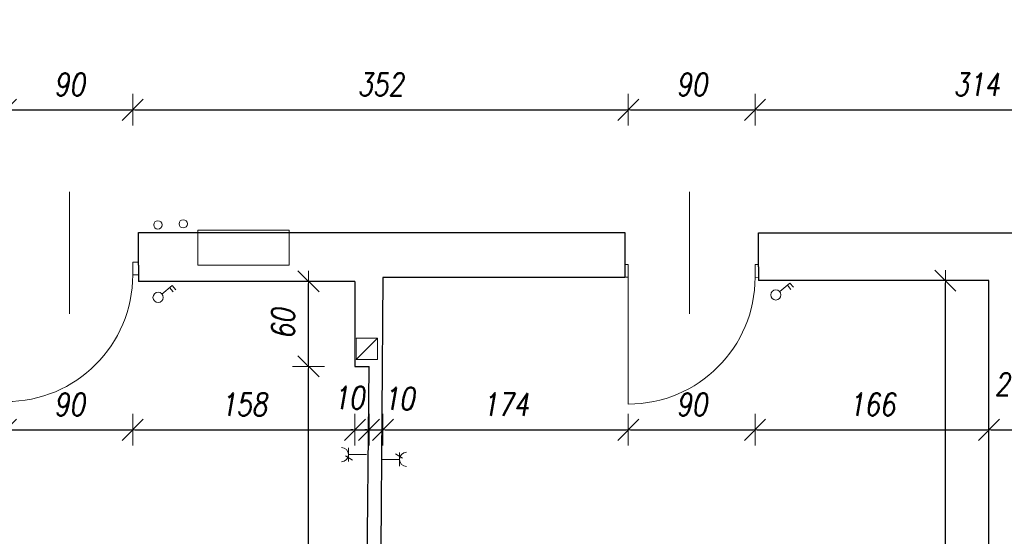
# Model space of a CAD drawing. Header units: millimetres. Extents: x -60479 to 14193, y -32440 to 949.
# Tile 20 of 68: x -35800 to -28816, y -21993 to -18326. Entities that reach past the tile are written whole.
import ezdxf

# ---------------------------------------------------------------- set-up
doc = ezdxf.new("R2010")
doc.units = ezdxf.units.MM
doc.header["$LTSCALE"] = 8
doc.layers.get('Defpoints').update_dxf_attribs({"lineweight": 0})
for name, color, linetype, lineweight in [('A_DIMEN', 7, 'Continuous', 0), ('instalacje', 6, 'Continuous', 0), ('OTWARCIE WENTYLACJI', 255, 'Continuous', 0), ('parter_dzwi i okna', 3, 'Continuous', 0), ('parter_rury_wod_kan', 5, 'Continuous', 0), ('parter_rzut', 7, 'Continuous', 30), ('wymiarowanie', 4, 'Continuous', 0)]:
    doc.layers.add(name, color=color, linetype=linetype, lineweight=lineweight)
doc.styles.add('ROMANS1', font='romans.shx', dxfattribs={"width": 0.8, "oblique": 10})
doc.dimstyles.new('NARCH100', dxfattribs={"dimscale": 100, "dimtxt": 1.6, "dimasz": 0.15, "dimexe": 0, "dimexo": 0, "dimgap": 1, "dimtad": 1, "dimdec": 0, "dimlfac": 0.1, "dimrnd": 1, "dimdsep": 46, "dimtxsty": 'ROMANS1', "dimblk": 'wym', "dimcen": -1.5, "dimse1": 1, "dimse2": 1, "dimclrd": 4, "dimclre": 4, "dimclrt": 3, "dimadec": 0, "dimazin": 0, "dimtfac": 0.04, "dimtdec": 0, "dimtmove": 2, "dimatfit": 3, "dimldrblk": 'wym', "dimfxl": 0, "dimtolj": 1, "dimarcsym": 0})

# ---------------------------------------------------------------- blocks, each defined once
blk = doc.blocks.new('wym')
at = {"layer": 'A_DIMEN', "color": 4, "ltscale": 100}
for p, q in [((-5, -5), (5, 5)), ((0, -7.5), (0, 7.5)), ((-5, 0), (5, 0))]:
    blk.add_line(p, q, dxfattribs=at)
blk = doc.blocks.new('*D301')
at = {"layer": 'Defpoints', "color": 0, "transparency": 16777216}
for p in [(-34998.3, -18965.5), (-35897.6, -20046), (-34998.3, -20046)]:
    blk.add_point(p, dxfattribs=at)
at = {"layer": 'instalacje', "color": 4, "lineweight": -2, "transparency": 16777216}
blk.add_line((-35882.6, -18965.5), (-35013.3, -18965.5), dxfattribs=at)
at = {"layer": 'instalacje', "color": 4, "lineweight": -2, "transparency": 16777216, "xscale": 15, "yscale": 15, "zscale": 15, "rotation": 179.9999999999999}
blk.add_blockref('wym', (-35897.6, -18965.5), dxfattribs=at)
at = {"layer": 'instalacje', "color": 4, "lineweight": -2, "transparency": 16777216, "xscale": 15, "yscale": 15, "zscale": 15}
blk.add_blockref('wym', (-34998.3, -18965.5), dxfattribs=at)
at = {"layer": 'instalacje', "color": 3, "transparency": 16777216, "insert": (-35448, -18785.5), "char_height": 160, "attachment_point": 5, "style": 'ROMANS1'}
blk.add_mtext('\\A1;90', dxfattribs=at)
blk = doc.blocks.new('*D302')
at = {"layer": 'Defpoints', "color": 0, "transparency": 16777216}
for p in [(-31482.9, -18965.5), (-34998.3, -20046), (-31482.9, -20063)]:
    blk.add_point(p, dxfattribs=at)
at = {"layer": 'instalacje', "color": 4, "lineweight": -2, "transparency": 16777216}
blk.add_line((-34983.3, -18965.5), (-31497.9, -18965.5), dxfattribs=at)
at = {"layer": 'instalacje', "color": 4, "lineweight": -2, "transparency": 16777216, "xscale": 15, "yscale": 15, "zscale": 15, "rotation": 179.9999999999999}
blk.add_blockref('wym', (-34998.3, -18965.5), dxfattribs=at)
at = {"layer": 'instalacje', "color": 4, "lineweight": -2, "transparency": 16777216, "xscale": 15, "yscale": 15, "zscale": 15}
blk.add_blockref('wym', (-31482.9, -18965.5), dxfattribs=at)
at = {"layer": 'instalacje', "color": 3, "transparency": 16777216, "insert": (-33240.6, -18785.5), "char_height": 160, "attachment_point": 5, "style": 'ROMANS1'}
blk.add_mtext('\\A1;352', dxfattribs=at)
blk = doc.blocks.new('*D303')
at = {"layer": 'Defpoints', "color": 0, "transparency": 16777216}
for p in [(-30583.7, -18965.5), (-31482.9, -20063), (-30583.7, -20063)]:
    blk.add_point(p, dxfattribs=at)
at = {"layer": 'instalacje', "color": 4, "lineweight": -2, "transparency": 16777216}
blk.add_line((-31467.9, -18965.5), (-30598.7, -18965.5), dxfattribs=at)
at = {"layer": 'instalacje', "color": 4, "lineweight": -2, "transparency": 16777216, "xscale": 15, "yscale": 15, "zscale": 15, "rotation": 179.9999999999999}
blk.add_blockref('wym', (-31482.9, -18965.5), dxfattribs=at)
at = {"layer": 'instalacje', "color": 4, "lineweight": -2, "transparency": 16777216, "xscale": 15, "yscale": 15, "zscale": 15}
blk.add_blockref('wym', (-30583.7, -18965.5), dxfattribs=at)
at = {"layer": 'instalacje', "color": 3, "transparency": 16777216, "insert": (-31033.3, -18785.5), "char_height": 160, "attachment_point": 5, "style": 'ROMANS1'}
blk.add_mtext('\\A1;90', dxfattribs=at)
blk = doc.blocks.new('*D304')
at = {"layer": 'Defpoints', "color": 0, "transparency": 16777216}
for p in [(-27441.8, -18965.5), (-30583.7, -20063), (-27441.8, -20072.2)]:
    blk.add_point(p, dxfattribs=at)
at = {"layer": 'instalacje', "color": 4, "lineweight": -2, "transparency": 16777216}
blk.add_line((-30568.7, -18965.5), (-27456.8, -18965.5), dxfattribs=at)
at = {"layer": 'instalacje', "color": 4, "lineweight": -2, "transparency": 16777216, "xscale": 15, "yscale": 15, "zscale": 15, "rotation": 179.9999999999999}
blk.add_blockref('wym', (-30583.7, -18965.5), dxfattribs=at)
at = {"layer": 'instalacje', "color": 4, "lineweight": -2, "transparency": 16777216, "xscale": 15, "yscale": 15, "zscale": 15}
blk.add_blockref('wym', (-27441.8, -18965.5), dxfattribs=at)
at = {"layer": 'instalacje', "color": 3, "transparency": 16777216, "insert": (-29012.7, -18785.5), "char_height": 160, "attachment_point": 5, "style": 'ROMANS1'}
blk.add_mtext('\\A1;314', dxfattribs=at)
blk = doc.blocks.new('*D462')
at = {"layer": 'Defpoints', "color": 0, "transparency": 16777216}
for p in [(-35897.6, -20137.6), (-34998.3, -20137.6), (-34998.3, -21236.5)]:
    blk.add_point(p, dxfattribs=at)
at = {"layer": 'instalacje', "color": 4, "lineweight": -2, "transparency": 16777216}
blk.add_line((-35882.6, -21236.5), (-35013.3, -21236.5), dxfattribs=at)
at = {"layer": 'instalacje', "color": 4, "lineweight": -2, "transparency": 16777216, "xscale": 15, "yscale": 15, "zscale": 15, "rotation": 179.9999999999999}
blk.add_blockref('wym', (-35897.6, -21236.5), dxfattribs=at)
at = {"layer": 'instalacje', "color": 4, "lineweight": -2, "transparency": 16777216, "xscale": 15, "yscale": 15, "zscale": 15}
blk.add_blockref('wym', (-34998.3, -21236.5), dxfattribs=at)
at = {"layer": 'instalacje', "color": 3, "transparency": 16777216, "insert": (-35448, -21056.5), "char_height": 160, "attachment_point": 5, "style": 'ROMANS1'}
blk.add_mtext('\\A1;90', dxfattribs=at)
blk = doc.blocks.new('*D463')
at = {"layer": 'Defpoints', "color": 0, "transparency": 16777216}
for p in [(-34998.3, -20137.6), (-33422.3, -20183), (-33422.3, -21236.5)]:
    blk.add_point(p, dxfattribs=at)
at = {"layer": 'instalacje', "color": 4, "lineweight": -2, "transparency": 16777216}
blk.add_line((-34983.3, -21236.5), (-33437.3, -21236.5), dxfattribs=at)
at = {"layer": 'instalacje', "color": 4, "lineweight": -2, "transparency": 16777216, "xscale": 15, "yscale": 15, "zscale": 15, "rotation": 179.9999999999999}
blk.add_blockref('wym', (-34998.3, -21236.5), dxfattribs=at)
at = {"layer": 'instalacje', "color": 4, "lineweight": -2, "transparency": 16777216, "xscale": 15, "yscale": 15, "zscale": 15}
blk.add_blockref('wym', (-33422.3, -21236.5), dxfattribs=at)
at = {"layer": 'instalacje', "color": 3, "transparency": 16777216, "insert": (-34210.3, -21056.5), "char_height": 160, "attachment_point": 5, "style": 'ROMANS1'}
blk.add_mtext('\\A1;158', dxfattribs=at)
blk = doc.blocks.new('*D464')
at = {"layer": 'Defpoints', "color": 0, "transparency": 16777216}
for p in [(-33422.3, -20183), (-33322.1, -20786.6), (-33322.1, -21236.5)]:
    blk.add_point(p, dxfattribs=at)
at = {"layer": 'instalacje', "color": 4, "lineweight": -2, "transparency": 16777216}
for p, q in [((-33437.3, -21236.5), (-33452.3, -21236.5)), ((-33422.3, -21236.5), (-33322.1, -21236.5)), ((-33307.1, -21236.5), (-33292.1, -21236.5))]:
    blk.add_line(p, q, dxfattribs=at)
at = {"layer": 'instalacje', "color": 4, "lineweight": -2, "transparency": 16777216, "xscale": 15, "yscale": 15, "zscale": 15}
for p, rotation in [((-33422.3, -21236.5), 359.9999999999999), ((-33322.1, -21236.5), 179.9999999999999)]:
    blk.add_blockref('wym', p, dxfattribs=dict(at, rotation=rotation))
at = {"layer": 'instalacje', "color": 3, "transparency": 16777216, "insert": (-33465.2, -21009.3), "char_height": 160, "attachment_point": 5, "style": 'ROMANS1'}
blk.add_mtext('\\A1;10', dxfattribs=at)
blk = doc.blocks.new('*D465')
at = {"layer": 'Defpoints', "color": 0, "transparency": 16777216}
for p in [(-33223.2, -20156.5), (-33322.1, -20786.6), (-33223.2, -21236.5)]:
    blk.add_point(p, dxfattribs=at)
at = {"layer": 'instalacje', "color": 4, "lineweight": -2, "transparency": 16777216}
for p, q in [((-33337.1, -21236.5), (-33352.1, -21236.5)), ((-33322.1, -21236.5), (-33223.2, -21236.5)), ((-33208.2, -21236.5), (-33193.2, -21236.5))]:
    blk.add_line(p, q, dxfattribs=at)
at = {"layer": 'instalacje', "color": 4, "lineweight": -2, "transparency": 16777216, "xscale": 15, "yscale": 15, "zscale": 15}
for p, rotation in [((-33322.1, -21236.5), 359.9999999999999), ((-33223.2, -21236.5), 179.9999999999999)]:
    blk.add_blockref('wym', p, dxfattribs=dict(at, rotation=rotation))
at = {"layer": 'instalacje', "color": 3, "transparency": 16777216, "insert": (-33108.6, -21015.3), "char_height": 160, "attachment_point": 5, "style": 'ROMANS1'}
blk.add_mtext('\\A1;10', dxfattribs=at)
blk = doc.blocks.new('*D466')
at = {"layer": 'Defpoints', "color": 0, "transparency": 16777216}
for p in [(-33223.2, -20156.5), (-31482.9, -20154.5), (-31482.9, -21236.5)]:
    blk.add_point(p, dxfattribs=at)
at = {"layer": 'instalacje', "color": 4, "lineweight": -2, "transparency": 16777216}
blk.add_line((-33208.2, -21236.5), (-31497.9, -21236.5), dxfattribs=at)
at = {"layer": 'instalacje', "color": 4, "lineweight": -2, "transparency": 16777216, "xscale": 15, "yscale": 15, "zscale": 15, "rotation": 179.9999999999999}
blk.add_blockref('wym', (-33223.2, -21236.5), dxfattribs=at)
at = {"layer": 'instalacje', "color": 4, "lineweight": -2, "transparency": 16777216, "xscale": 15, "yscale": 15, "zscale": 15}
blk.add_blockref('wym', (-31482.9, -21236.5), dxfattribs=at)
at = {"layer": 'instalacje', "color": 3, "transparency": 16777216, "insert": (-32353.1, -21056.5), "char_height": 160, "attachment_point": 5, "style": 'ROMANS1'}
blk.add_mtext('\\A1;174', dxfattribs=at)
blk = doc.blocks.new('*D587')
at = {"layer": 'Defpoints', "color": 0, "transparency": 16777216}
for p in [(-31482.9, -20154.5), (-30583.7, -20154.5), (-30583.7, -21236.5)]:
    blk.add_point(p, dxfattribs=at)
at = {"layer": 'instalacje', "color": 4, "lineweight": -2, "transparency": 16777216}
blk.add_line((-31467.9, -21236.5), (-30598.7, -21236.5), dxfattribs=at)
at = {"layer": 'instalacje', "color": 4, "lineweight": -2, "transparency": 16777216, "xscale": 15, "yscale": 15, "zscale": 15, "rotation": 179.9999999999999}
blk.add_blockref('wym', (-31482.9, -21236.5), dxfattribs=at)
at = {"layer": 'instalacje', "color": 4, "lineweight": -2, "transparency": 16777216, "xscale": 15, "yscale": 15, "zscale": 15}
blk.add_blockref('wym', (-30583.7, -21236.5), dxfattribs=at)
at = {"layer": 'instalacje', "color": 3, "transparency": 16777216, "insert": (-31033.3, -21056.5), "char_height": 160, "attachment_point": 5, "style": 'ROMANS1'}
blk.add_mtext('\\A1;90', dxfattribs=at)
blk = doc.blocks.new('*D588')
at = {"layer": 'Defpoints', "color": 0, "transparency": 16777216}
for p in [(-30583.7, -20154.5), (-28924.7, -20178.1), (-28924.7, -21236.5)]:
    blk.add_point(p, dxfattribs=at)
at = {"layer": 'instalacje', "color": 4, "lineweight": -2, "transparency": 16777216}
blk.add_line((-30568.7, -21236.5), (-28939.7, -21236.5), dxfattribs=at)
at = {"layer": 'instalacje', "color": 4, "lineweight": -2, "transparency": 16777216, "xscale": 15, "yscale": 15, "zscale": 15, "rotation": 179.9999999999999}
blk.add_blockref('wym', (-30583.7, -21236.5), dxfattribs=at)
at = {"layer": 'instalacje', "color": 4, "lineweight": -2, "transparency": 16777216, "xscale": 15, "yscale": 15, "zscale": 15}
blk.add_blockref('wym', (-28924.7, -21236.5), dxfattribs=at)
at = {"layer": 'instalacje', "color": 3, "transparency": 16777216, "insert": (-29754.2, -21056.5), "char_height": 160, "attachment_point": 5, "style": 'ROMANS1'}
blk.add_mtext('\\A1;166', dxfattribs=at)
blk = doc.blocks.new('*D589')
at = {"layer": 'Defpoints', "color": 0, "transparency": 16777216}
for p in [(-28924.7, -20178.1), (-28654.9, -20166.1), (-28654.9, -21236.5)]:
    blk.add_point(p, dxfattribs=at)
at = {"layer": 'instalacje', "color": 4, "lineweight": -2, "transparency": 16777216}
blk.add_line((-28909.7, -21236.5), (-28669.9, -21236.5), dxfattribs=at)
at = {"layer": 'instalacje', "color": 4, "lineweight": -2, "transparency": 16777216, "xscale": 15, "yscale": 15, "zscale": 15, "rotation": 179.9999999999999}
blk.add_blockref('wym', (-28924.7, -21236.5), dxfattribs=at)
at = {"layer": 'instalacje', "color": 4, "lineweight": -2, "transparency": 16777216, "xscale": 15, "yscale": 15, "zscale": 15}
blk.add_blockref('wym', (-28654.9, -21236.5), dxfattribs=at)
at = {"layer": 'instalacje', "color": 3, "transparency": 16777216, "insert": (-28775.2, -20914.4), "char_height": 160, "attachment_point": 5, "style": 'ROMANS1'}
blk.add_mtext('\\A1;27', dxfattribs=at)
blk = doc.blocks.new('*D606')
at = {"layer": 'Defpoints', "color": 0, "transparency": 16777216}
for p in [(-33751.6, -20786.6), (-33422.3, -20786.6), (-33370.8, -25785)]:
    blk.add_point(p, dxfattribs=at)
at = {"layer": 'instalacje', "color": 4, "lineweight": -2, "transparency": 16777216}
blk.add_line((-33751.6, -25770), (-33751.6, -20801.6), dxfattribs=at)
at = {"layer": 'instalacje', "color": 4, "lineweight": -2, "transparency": 16777216, "xscale": 15, "yscale": 15, "zscale": 15}
for p, rotation in [((-33751.6, -20786.6), 90), ((-33751.6, -25785), 270)]:
    blk.add_blockref('wym', p, dxfattribs=dict(at, rotation=rotation))
at = {"layer": 'instalacje', "color": 3, "transparency": 16777216, "insert": (-33931.6, -23285.8), "char_height": 160, "attachment_point": 5, "rotation": 90, "style": 'ROMANS1'}
blk.add_mtext('\\A1;500', dxfattribs=at)
blk = doc.blocks.new('*D607')
at = {"layer": 'Defpoints', "color": 0, "transparency": 16777216}
for p in [(-33751.6, -20183), (-33422.3, -20183), (-33422.3, -20786.6)]:
    blk.add_point(p, dxfattribs=at)
at = {"layer": 'instalacje', "color": 4, "lineweight": -2, "transparency": 16777216}
blk.add_line((-33751.6, -20771.6), (-33751.6, -20198), dxfattribs=at)
at = {"layer": 'instalacje', "color": 4, "lineweight": -2, "transparency": 16777216, "xscale": 15, "yscale": 15, "zscale": 15}
for p, rotation in [((-33751.6, -20183), 90), ((-33751.6, -20786.6), 270)]:
    blk.add_blockref('wym', p, dxfattribs=dict(at, rotation=rotation))
at = {"layer": 'instalacje', "color": 3, "transparency": 16777216, "insert": (-33931.6, -20484.8), "char_height": 160, "attachment_point": 5, "rotation": 90, "style": 'ROMANS1'}
blk.add_mtext('\\A1;60', dxfattribs=at)
blk = doc.blocks.new('*D608')
at = {"layer": 'Defpoints', "color": 0, "transparency": 16777216}
for p in [(-29233.6, -20178.1), (-28924.7, -20178.1), (-28924.7, -25779.7)]:
    blk.add_point(p, dxfattribs=at)
at = {"layer": 'instalacje', "color": 4, "lineweight": -2, "transparency": 16777216}
blk.add_line((-29233.6, -25764.7), (-29233.6, -20193.1), dxfattribs=at)
at = {"layer": 'instalacje', "color": 4, "lineweight": -2, "transparency": 16777216, "xscale": 15, "yscale": 15, "zscale": 15}
for p, rotation in [((-29233.6, -20178.1), 90), ((-29233.6, -25779.7), 270)]:
    blk.add_blockref('wym', p, dxfattribs=dict(at, rotation=rotation))
at = {"layer": 'instalacje', "color": 3, "transparency": 16777216, "insert": (-29413.6, -22978.9), "char_height": 160, "attachment_point": 5, "rotation": 90, "style": 'ROMANS1'}
blk.add_mtext('\\A1;560', dxfattribs=at)

msp = doc.modelspace()

# ---------------------------------------------------------------- linework, layer by layer
at = {"layer": 'instalacje'}
for p, q in [((-34791.1, -20272.9), (-34718.4, -20212.1)), ((-34736.5, -20227.3), (-34711.2, -20257.5)), ((-34718.4, -20212.1), (-34693.1, -20242.3)), ((-30409.1, -20255.9), (-30336.3, -20195)), ((-30354.5, -20210.2), (-30329.2, -20240.4)), ((-30336.3, -20195), (-30311, -20225.2)), ((-33413.4, -20737.8), (-33262.9, -20587.4)), ((-33262.9, -20587.4), (-33413.4, -20587.4)), ((-33413.4, -20587.4), (-33413.4, -20737.8)), ((-33262.9, -20737.8), (-33262.9, -20587.4)), ((-33413.4, -20737.8), (-33262.9, -20737.8))]:
    msp.add_line(p, q, dxfattribs=at)
for points in [[(-33889.5, -20068.8), (-33889.5, -19818.8), (-34536.5, -19818.8), (-34536.5, -20068.8), (-33889.5, -20068.8)], [(-33467.4, -21460.9), (-33467.4, -21365)], [(-33489, -21421.6), (-33439.3, -21451.5)], [(-33467.4, -21413), (-33339.4, -21413)], [(-33084.4, -21437.9), (-33134.1, -21408)], [(-33105.9, -21398.6), (-33105.9, -21494.5)], [(-33105.9, -21446.5), (-33233.9, -21446.5)]]:
    msp.add_lwpolyline(points, dxfattribs=at)
for centre in [(-30436.5, -20279.5), (-34818.6, -20296.6)]:
    msp.add_circle(centre, 36.2, dxfattribs=at)
for centre, start, end in [((-33517.7, -21413), 270, 90), ((-33055.7, -21446.5), 90, 270)]:
    msp.add_arc(centre, 50.2, start, end, dxfattribs=at)
at = {"layer": 'OTWARCIE WENTYLACJI'}
msp.add_lwpolyline([(-33422.3, -20737.8), (-33422.3, -20587.4)], dxfattribs=at)
at = {"layer": 'parter_dzwi i okna'}
for points in [[(-34998.3, -20046), (-34998.3, -20137.6)], [(-34998.3, -20046), (-34958, -20046)], [(-31482.9, -20063), (-31506.4, -20063)], [(-31482.9, -20154.5), (-31482.9, -20063)], [(-30583.7, -20063), (-30583.7, -20154.5)], [(-30583.7, -20063), (-30558.2, -20063)], [(-34958, -20137.9), (-34998.3, -20137.6)], [(-31482.9, -20154.5), (-31506.4, -20154.5)], [(-31482.9, -21053.8), (-31482.9, -20154.5)], [(-30558.2, -20154.7), (-30583.7, -20154.5)]]:
    msp.add_lwpolyline(points, dxfattribs=at)
for centre in [(-35897.6, -20137.6), (-31482.9, -20154.5)]:
    msp.add_arc(centre, 899.3, 270, 0, dxfattribs=at)
at = {"layer": 'parter_rury_wod_kan'}
for centre in [(-34819.9, -19782.4), (-34640.4, -19774.7)]:
    msp.add_circle(centre, 29.4, dxfattribs=at)
at = {"layer": 'parter_rzut'}
for p, q in [((-30558.2, -20081.1), (-30558.2, -19839)), ((-30558.2, -19839), (-27480.3, -19839))]:
    msp.add_line(p, q, dxfattribs=at)
for points in [[(-34958, -20068.1), (-34958, -19836), (-31506.4, -19836), (-31506.4, -20081.1)], [(-34958, -20068.1), (-34958, -20183)], [(-31506.4, -20081.1), (-31506.4, -20156.5)], [(-30558.2, -20081.1), (-30558.2, -20178.1)], [(-33422.3, -20183), (-34958, -20183)], [(-33422.3, -20183), (-33422.3, -20587.4)], [(-31506.4, -20156.5), (-33223.2, -20156.5), (-33253.2, -23997.1), (-33267.2, -25791.3)], [(-28924.7, -25270.9), (-28924.7, -20178.1), (-30558.2, -20178.1)], [(-33422.3, -20737.8), (-33422.3, -20786.6), (-33322.1, -20786.6)], [(-33855.6, -25894.9), (-33855.6, -25785), (-33370.8, -25785), (-33322.1, -20786.6)]]:
    msp.add_lwpolyline(points, dxfattribs=at)
at = {"layer": 'wymiarowanie'}
for points in [[(-35447.6, -20414.7), (-35447.2, -19547.6)], [(-31049.2, -20414.7), (-31048.8, -19547.6)]]:
    msp.add_lwpolyline(points, dxfattribs=at)

# ---------------------------------------------------------------- dimensions: what is measured, and where the dimension line sits
at = {"layer": 'instalacje'}
for base, p1, p2, picture, middle in [((-34998.3, -18965.5), (-35897.6, -20046), (-34998.3, -20046), '*D301', (-35448, -18785.5)), ((-31482.9, -18965.5), (-34998.3, -20046), (-31482.9, -20063), '*D302', (-33240.6, -18785.5)), ((-30583.7, -18965.5), (-31482.9, -20063), (-30583.7, -20063), '*D303', (-31033.3, -18785.5)), ((-27441.8, -18965.5), (-30583.7, -20063), (-27441.8, -20072.2), '*D304', (-29012.7, -18785.5)), ((-34998.3, -21236.5), (-35897.6, -20137.6), (-34998.3, -20137.6), '*D462', (-35448, -21056.5)), ((-33422.3, -21236.5), (-34998.3, -20137.6), (-33422.3, -20183), '*D463', (-34210.3, -21056.5)), ((-31482.9, -21236.5), (-33223.2, -20156.5), (-31482.9, -20154.5), '*D466', (-32353.1, -21056.5)), ((-30583.7, -21236.5), (-31482.9, -20154.5), (-30583.7, -20154.5), '*D587', (-31033.3, -21056.5)), ((-28924.7, -21236.5), (-30583.7, -20154.5), (-28924.7, -20178.1), '*D588', (-29754.2, -21056.5))]:
    dim = msp.add_linear_dim(base=base, p1=p1, p2=p2, dimstyle='NARCH100', dxfattribs=at)
    dim.commit()
    dim.dimension.update_dxf_attribs({"geometry": picture, "text_midpoint": middle})
for base, p1, p2, picture, middle in [((-33751.6, -20183), (-33422.3, -20786.6), (-33422.3, -20183), '*D607', (-33931.6, -20484.8)), ((-29233.6, -20178.1), (-28924.7, -25779.7), (-28924.7, -20178.1), '*D608', (-29413.6, -22978.9)), ((-33751.6, -20786.6), (-33370.8, -25785), (-33422.3, -20786.6), '*D606', (-33931.6, -23285.8))]:
    dim = msp.add_linear_dim(base=base, p1=p1, p2=p2, angle=90, dimstyle='NARCH100', dxfattribs=at)
    dim.commit()
    dim.dimension.update_dxf_attribs({"geometry": picture, "text_midpoint": middle})
for base, p1, p2, picture, middle in [((-33322.1, -21236.5), (-33422.3, -20183), (-33322.1, -20786.6), '*D464', (-33465.2, -21009.3)), ((-33223.2, -21236.5), (-33322.1, -20786.6), (-33223.2, -20156.5), '*D465', (-33108.6, -21015.3)), ((-28654.9, -21236.5), (-28924.7, -20178.1), (-28654.9, -20166.1), '*D589', (-28775.2, -20914.4))]:
    dim = msp.add_linear_dim(base=base, p1=p1, p2=p2, dimstyle='NARCH100', dxfattribs=at)
    dim.commit()
    dim.dimension.update_dxf_attribs({"geometry": picture, "text_midpoint": middle, "dimtype": 160})

doc.saveas('drawing.dxf')
